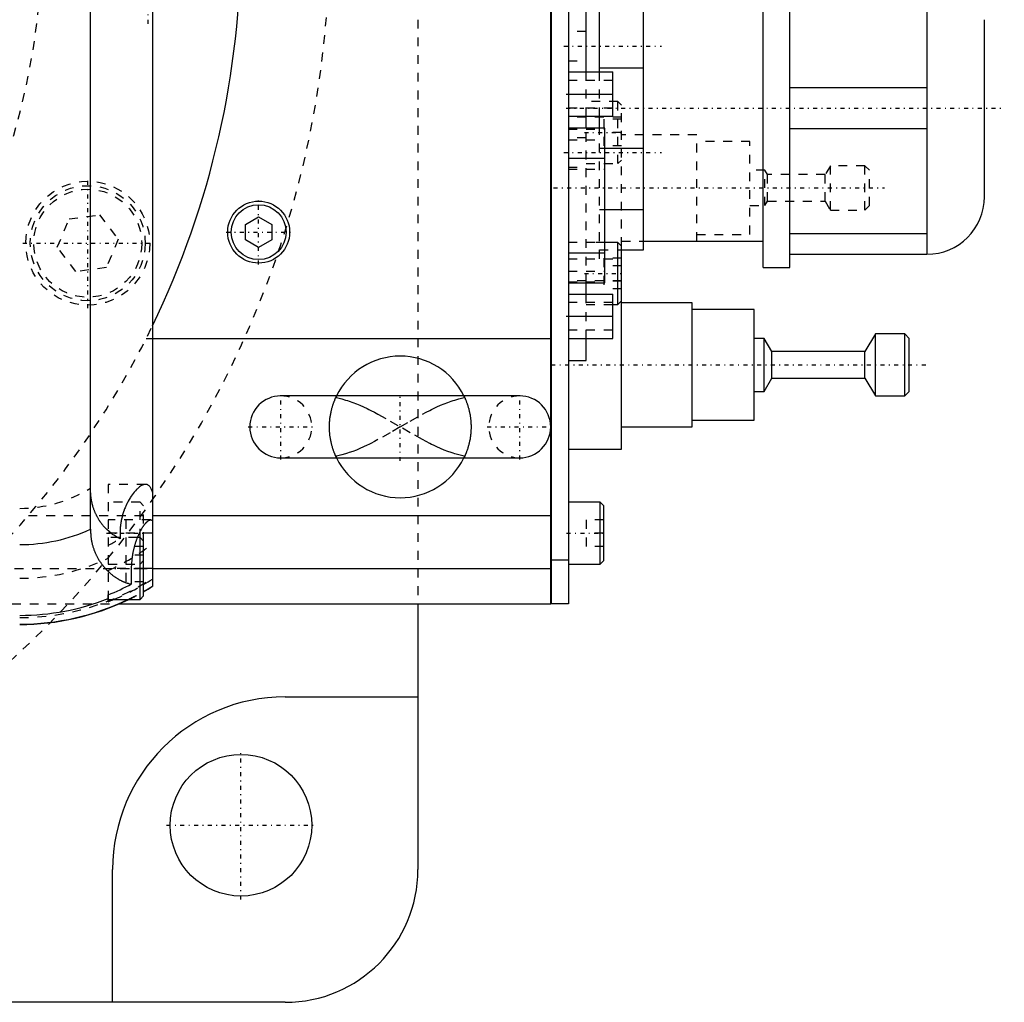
# Model space of a CAD drawing. Extents: x -906 to 186, y -120 to 120.
# Tile 15 of 16: x 75 to 186, y -120 to -9. Entities that reach past the tile are written whole.
import ezdxf

# ---------------------------------------------------------------- set-up
doc = ezdxf.new("R2010")
doc.units = 0
doc.linetypes.add('CENTER', pattern=[1.5, 0.45, -0.5, 0.05, -0.5])
doc.linetypes.add('DASHED', pattern=[2, 1, -1])
for name, color, linetype in [('AM_0', 7, 'CONTINUOUS'), ('AM_3', 7, 'DASHED'), ('AM_7', 7, 'CENTER')]:
    doc.layers.add(name, color=color, linetype=linetype)

msp = doc.modelspace()

# ---------------------------------------------------------------- linework, layer by layer
at = {"layer": 'AM_0', "color": 7, "linetype": 'CONTINUOUS'}
for p, q in [((135, -75), (135, 75)), ((135.05, 75), (135.05, -75)), ((137, 75), (137, -75)), ((90, 73.02), (90, -73.02)), ((83, -66.56), (83, 66.56)), ((139, -14.91), (139, 10.66)), ((159, -37), (159, -1)), ((162, -37), (162, -1)), ((140.5, -14.9), (140.5, -2)), ((145.5, -35), (145.5, -3)), ((177.5, -2.5), (177.5, -35.5)), ((184, -29), (184, -9)), ((137, -14.9), (142, -14.9)), ((145.5, -14.49), (140.5, -14.49)), ((142, -19.9), (142, -14.9)), ((137, -17.4), (142, -17.4)), ((177.5, -16.7), (162, -16.7)), ((137, -19.9), (142, -19.9)), ((139, -21.28), (139, -19.9)), ((140.5, -21.26), (140.5, -19.9)), ((141.1, -21.26), (137, -21.26)), ((141.1, -38.74), (141.1, -21.26)), ((162, -21.3), (177.5, -21.3)), ((141.1, -23.51), (145.5, -23.51)), ((137, -24.66), (141.1, -24.66)), ((145.5, -30.49), (141.1, -30.49)), ((100.5, -32.13), (102, -31.27)), ((100.5, -33.87), (100.5, -32.13)), ((102, -31.27), (103.5, -32.13)), ((103.5, -32.13), (103.5, -33.87)), ((177.5, -33.2), (162, -33.2)), ((102, -34.73), (100.5, -33.87)), ((103.5, -33.87), (102, -34.73)), ((142.6, -34.17), (141.1, -34.17)), ((143, -34.57), (142.6, -34.17)), ((142.6, -41.17), (142.6, -34.17)), ((145.5, -34), (159, -34)), ((137, -35.34), (141.1, -35.34)), ((143, -57.5), (143, -34.57)), ((143, -35), (145.5, -35)), ((162, -35.5), (177.5, -35.5)), ((159, -37), (162, -37)), ((137, -38.74), (141.1, -38.74)), ((139, -40.03), (139, -38.78)), ((137, -40), (142, -40)), ((142, -45), (142, -40)), ((142.6, -41.17), (143, -40.77)), ((151, -41), (143, -41)), ((151, -55), (151, -41)), ((142, -41.17), (142.6, -41.17)), ((158, -41.75), (151, -41.75)), ((158, -54.25), (158, -41.75)), ((137, -42.5), (142, -42.5)), ((90, -45), (135, -45)), ((137, -45), (142, -45)), ((139, -47.5), (139, -45.04)), ((159.1, -45), (158, -45)), ((160, -46.5), (159.1, -45)), ((159.1, -51), (159.1, -45)), ((171.7, -44.5), (170.5, -46.5)), ((175, -44.5), (171.7, -44.5)), ((171.7, -51.5), (171.7, -44.5)), ((175.5, -45), (175, -44.5)), ((175, -51.5), (175, -44.5)), ((175.5, -51), (175.5, -45)), ((170.5, -46.5), (160, -46.5)), ((160, -49.5), (160, -46.5)), ((170.5, -49.5), (170.5, -46.5)), ((137, -47.5), (139, -47.5)), ((159.1, -51), (160, -49.5)), ((160, -49.5), (170.5, -49.5)), ((170.5, -49.5), (171.7, -51.5)), ((158, -51), (159.1, -51)), ((175, -51.5), (175.5, -51)), ((131.5, -51.5), (104.5, -51.5)), ((171.7, -51.5), (175, -51.5)), ((151, -54.25), (158, -54.25)), ((143, -55), (151, -55)), ((137, -57.5), (143, -57.5)), ((104.5, -58.5), (131.5, -58.5)), ((140.6, -63.5), (137, -63.5)), ((141, -63.9), (140.6, -63.5)), ((140.6, -70.5), (140.6, -63.5)), ((141, -70.1), (141, -63.9)), ((90, -65), (135, -65)), ((88.6, -67.5), (88.31, -67.5)), ((89, -67.9), (88.6, -67.5)), ((88.6, -74.5), (88.6, -67.5)), ((89, -74.1), (89, -67.9)), ((135, -69.95), (135.05, -69.95)), ((135.05, -70), (137, -70)), ((87.65, -72.74), (87.65, -71)), ((90, -71), (89, -71)), ((90, -71), (135, -71)), ((137, -70.5), (140.6, -70.5)), ((140.6, -70.5), (141, -70.1)), ((85, -74.75), (85, -73.97)), ((85, -74.5), (88.6, -74.5)), ((88.6, -74.5), (89, -74.1)), ((86.23, -75), (135, -75)), ((120, -75), (120, -105)), ((135, -74.95), (135.05, -74.95)), ((137, -75), (135.05, -75)), ((105, -85.5), (120, -85.5)), ((85.5, -120), (85.5, -105)), ((105, -120), (-105, -120))]:
    msp.add_line(p, q, dxfattribs=at)
for points in [[(87.65, -71, 0), (87.65, -70.96, 0), (87.65, -70.88, 0), (87.65, -70.8, 0), (87.65, -70.76, 0), (87.65, -70.72, 0), (87.66, -70.64, 0), (87.66, -70.56, 0), (87.66, -70.48, 0), (87.67, -70.4, 0), (87.67, -70.32, 0), (87.68, -70.28, 0), (87.68, -70.24, 0), (87.69, -70.15, 0), (87.69, -70.07, 0), (87.7, -69.99, 0), (87.71, -69.91, 0), (87.72, -69.83, 0), (87.73, -69.79, 0), (87.73, -69.75, 0), (87.74, -69.67, 0), (87.75, -69.59, 0), (87.76, -69.55, 0), (87.77, -69.51, 0), (87.78, -69.43, 0), (87.79, -69.35, 0), (87.8, -69.31, 0), (87.81, -69.27, 0), (87.82, -69.2, 0), (87.84, -69.12, 0), (87.85, -69.04, 0), (87.87, -68.96, 0), (87.88, -68.89, 0), (87.89, -68.85, 0), (87.9, -68.81, 0), (87.92, -68.74, 0), (87.94, -68.66, 0), (87.96, -68.59, 0), (87.98, -68.52, 0), (88, -68.44, 0), (88.01, -68.41, 0), (88.02, -68.37, 0), (88.04, -68.3, 0), (88.06, -68.23, 0), (88.08, -68.16, 0), (88.1, -68.09, 0), (88.12, -68.02, 0), (88.13, -67.99, 0), (88.15, -67.95, 0), (88.17, -67.89, 0), (88.19, -67.82, 0), (88.21, -67.76, 0), (88.24, -67.69, 0), (88.26, -67.63, 0), (88.27, -67.6, 0), (88.28, -67.57, 0), (88.31, -67.51, 0), (88.33, -67.45, 0), (88.36, -67.39, 0), (88.38, -67.33, 0), (88.41, -67.28, 0), (88.42, -67.25, 0), (88.43, -67.22, 0), (88.45, -67.16, 0), (88.48, -67.11, 0), (88.49, -67.08, 0), (88.5, -67.06, 0), (88.53, -67, 0), (88.55, -66.95, 0), (88.57, -66.93, 0), (88.58, -66.9, 0), (88.6, -66.85, 0), (88.63, -66.8, 0), (88.66, -66.75, 0), (88.68, -66.7, 0), (88.71, -66.65, 0), (88.72, -66.63, 0), (88.73, -66.6, 0), (88.76, -66.56, 0), (88.79, -66.51, 0), (88.81, -66.47, 0), (88.84, -66.42, 0), (88.87, -66.38, 0), (88.88, -66.36, 0), (88.89, -66.34, 0), (88.92, -66.29, 0), (88.95, -66.25, 0), (88.97, -66.21, 0), (89, -66.17, 0), (89.03, -66.14, 0), (89.04, -66.12, 0), (89.05, -66.1, 0), (89.08, -66.06, 0), (89.11, -66.03, 0), (89.13, -66, 0), (89.16, -65.96, 0), (89.18, -65.93, 0), (89.2, -65.92, 0), (89.21, -65.9, 0), (89.24, -65.87, 0), (89.26, -65.84, 0), (89.29, -65.81, 0), (89.31, -65.79, 0), (89.34, -65.76, 0), (89.35, -65.75, 0), (89.36, -65.74, 0), (89.39, -65.72, 0), (89.41, -65.69, 0), (89.42, -65.68, 0), (89.43, -65.67, 0), (89.46, -65.65, 0), (89.48, -65.64, 0), (89.49, -65.63, 0), (89.5, -65.62, 0), (89.53, -65.6, 0), (89.55, -65.59, 0), (89.57, -65.57, 0), (89.59, -65.56, 0), (89.61, -65.55, 0), (89.62, -65.55, 0), (89.63, -65.54, 0), (89.66, -65.53, 0), (89.68, -65.52, 0), (89.7, -65.52, 0), (89.71, -65.51, 0), (89.73, -65.51, 0), (89.74, -65.5, 0), (89.75, -65.5, 0), (89.77, -65.5, 0), (89.79, -65.5, 0), (89.8, -65.5, 0)], [(89.8, -65.5, 0), (89.84, -65.5, 0), (89.9, -65.52, 0), (89.97, -65.56, 0), (90, -65.59, 0)], [(83, -66.56, 0), (83, -66.61, 0), (83, -66.7, 0), (83, -66.8, 0), (83.01, -66.84, 0), (83.01, -66.89, 0), (83.01, -66.98, 0), (83.02, -67.08, 0), (83.02, -67.17, 0), (83.03, -67.26, 0), (83.04, -67.35, 0), (83.05, -67.4, 0), (83.05, -67.45, 0), (83.06, -67.54, 0), (83.08, -67.63, 0), (83.09, -67.72, 0), (83.11, -67.82, 0), (83.12, -67.91, 0), (83.13, -67.95, 0), (83.14, -68, 0), (83.16, -68.09, 0), (83.18, -68.18, 0), (83.19, -68.23, 0), (83.2, -68.27, 0), (83.23, -68.36, 0), (83.25, -68.45, 0), (83.27, -68.49, 0), (83.28, -68.53, 0), (83.3, -68.62, 0), (83.33, -68.71, 0), (83.36, -68.79, 0), (83.39, -68.88, 0), (83.42, -68.96, 0), (83.44, -69, 0), (83.46, -69.04, 0), (83.49, -69.13, 0), (83.52, -69.21, 0), (83.56, -69.29, 0), (83.6, -69.37, 0), (83.63, -69.45, 0), (83.65, -69.49, 0), (83.67, -69.53, 0), (83.71, -69.6, 0), (83.75, -69.68, 0), (83.79, -69.76, 0), (83.83, -69.83, 0), (83.88, -69.91, 0), (83.9, -69.94, 0), (83.92, -69.98, 0), (83.96, -70.05, 0), (84.01, -70.12, 0), (84.06, -70.19, 0), (84.1, -70.26, 0), (84.15, -70.33, 0), (84.17, -70.37, 0), (84.2, -70.4, 0), (84.25, -70.47, 0), (84.29, -70.53, 0), (84.34, -70.6, 0), (84.39, -70.66, 0), (84.44, -70.72, 0), (84.47, -70.75, 0), (84.49, -70.78, 0), (84.54, -70.84, 0), (84.6, -70.9, 0), (84.62, -70.93, 0), (84.65, -70.96, 0), (84.7, -71.02, 0), (84.75, -71.08, 0), (84.78, -71.1, 0), (84.81, -71.13, 0), (84.86, -71.19, 0), (84.91, -71.24, 0), (84.97, -71.29, 0), (85.02, -71.34, 0), (85.07, -71.4, 0), (85.1, -71.42, 0), (85.13, -71.45, 0), (85.18, -71.5, 0), (85.24, -71.54, 0), (85.29, -71.59, 0), (85.35, -71.64, 0), (85.41, -71.68, 0), (85.43, -71.71, 0), (85.46, -71.73, 0), (85.52, -71.77, 0), (85.58, -71.82, 0), (85.63, -71.86, 0), (85.69, -71.9, 0), (85.75, -71.94, 0), (85.78, -71.96, 0), (85.81, -71.98, 0), (85.86, -72.02, 0), (85.92, -72.06, 0), (85.98, -72.1, 0), (86.04, -72.13, 0), (86.1, -72.17, 0), (86.13, -72.18, 0), (86.15, -72.2, 0), (86.21, -72.24, 0), (86.27, -72.27, 0), (86.33, -72.3, 0), (86.39, -72.33, 0), (86.45, -72.36, 0), (86.48, -72.37, 0), (86.51, -72.39, 0), (86.56, -72.42, 0), (86.62, -72.44, 0), (86.65, -72.46, 0), (86.68, -72.47, 0), (86.74, -72.49, 0), (86.8, -72.52, 0), (86.83, -72.53, 0), (86.85, -72.54, 0), (86.91, -72.56, 0), (86.97, -72.58, 0), (87.02, -72.6, 0), (87.08, -72.62, 0), (87.14, -72.63, 0), (87.16, -72.64, 0), (87.19, -72.65, 0), (87.25, -72.66, 0), (87.3, -72.68, 0), (87.49, -72.72, 0), (87.65, -72.74, 0)]]:
    msp.add_polyline3d(points, dxfattribs=at)
for centre, radius in [((102, -33), 3.5), ((102, -33), 3.1), ((100, -100), 8)]:
    msp.add_circle(centre, radius, dxfattribs=at)
for centre, radius, start, end in [((0, 0), 100, 334.1581, 25.8419), ((177.5, -29), 6.5, 270, 0), ((118, -55), 8, 25.9445, 154.0555), ((104.5, -55), 3.5, 90, 270), ((131.5, -55), 3.5, 270, 90), ((118, -55), 8, 205.9445, 334.0555), ((75, -49), 19.3, 270, 294.4883), ((75, -49), 27.62, 300.4524, 302.8898), ((75, -49), 26.9, 291.824, 298.0496), ((75, -49), 28.28, 299.6751, 302.0355), ((75, -49), 28.32, 299.6269, 301.9826), ((75, -49), 27.29, 270, 291.4922), ((75, -49), 28.32, 270, 295.7862), ((75, -49), 28.28, 270, 295.6103), ((75, -49), 27.62, 291.2241, 292.6102), ((105, -105), 19.5, 90, 180), ((105, -105), 15, 270, 0)]:
    msp.add_arc(centre, radius, start, end, dxfattribs=at)
at = {"layer": 'AM_3', "color": 6, "linetype": 'DASHED'}
for p, q in [((120, 75), (120, -75)), ((139, -10.35), (137, -10.35)), ((137, -13.65), (139, -13.65)), ((139, -19.9), (139, -14.91)), ((140.5, -19.9), (140.5, -14.9)), ((142, -15.85), (137, -15.85)), ((142.6, -18.25), (139, -18.25)), ((143, -18.65), (142.6, -18.25)), ((142.6, -25.25), (142.6, -18.25)), ((143, -34.57), (143, -18.65)), ((137, -18.95), (142, -18.95)), ((143, -20), (137, -20)), ((141, -20.25), (141, -23.25)), ((143, -20.25), (141, -20.25)), ((137, -21.37), (141.1, -21.37)), ((139, -38.78), (139, -21.28)), ((140.5, -36), (140.5, -21.26)), ((143, -21.75), (141, -21.75)), ((151.5, -22), (143, -22)), ((151.5, -34), (151.5, -22)), ((139, -22.35), (137, -22.35)), ((137, -22.58), (141.1, -22.58)), ((143, -23.25), (141, -23.25)), ((157.5, -22.75), (151.5, -22.75)), ((157.5, -33.25), (157.5, -22.75)), ((140.5, -23.51), (141.1, -23.51)), ((139, -25.25), (142.6, -25.25)), ((142.6, -25.25), (143, -24.85)), ((166.6, -25.5), (166, -26.5)), ((170.5, -25.5), (166.6, -25.5)), ((166.6, -30.5), (166.6, -25.5)), ((171, -26), (170.5, -25.5)), ((170.5, -30.5), (170.5, -25.5)), ((137, -25.65), (139, -25.65)), ((137, -25.87), (141.1, -25.87)), ((159.2, -26), (157.5, -26)), ((159.5, -26.5), (159.2, -26)), ((159.2, -30), (159.2, -26)), ((166, -26.5), (159.5, -26.5)), ((159.5, -29.5), (159.5, -26.5)), ((166, -29.5), (166, -26.5)), ((171, -30), (171, -26)), ((157.5, -30), (159.2, -30)), ((159.2, -30), (159.5, -29.5)), ((159.5, -29.5), (166, -29.5)), ((166, -29.5), (166.6, -30.5)), ((170.5, -30.5), (171, -30)), ((80.58, -31.5), (84.01, -31.05)), ((84.01, -31.05), (86.12, -33.8)), ((141.1, -30.49), (140.5, -30.49)), ((166.6, -30.5), (170.5, -30.5)), ((79.25, -34.7), (80.58, -31.5)), ((151.5, -33.25), (157.5, -33.25)), ((86.12, -33.8), (84.8, -37)), ((137, -34.13), (141.1, -34.13)), ((141.1, -34.17), (139, -34.17)), ((143, -34), (145.5, -34)), ((81.36, -37.45), (79.25, -34.7)), ((140.5, -35), (143, -35)), ((137, -36), (143, -36)), ((141, -35.94), (141, -39.4)), ((143, -35.94), (141, -35.94)), ((84.8, -37), (81.36, -37.45)), ((137, -37.42), (141.1, -37.42)), ((143, -36.81), (141, -36.81)), ((143, -38.5), (137, -38.5)), ((137, -38.63), (141.1, -38.63)), ((143, -38.54), (141, -38.54)), ((139, -45.04), (139, -40.03)), ((143, -39.4), (141, -39.4)), ((142, -40.95), (137, -40.95)), ((139, -41.17), (142, -41.17)), ((137, -44.05), (142, -44.05)), ((89.3, -45), (90, -45)), ((89.23, -61.5), (85, -61.5)), ((85, -61.5), (85, -74.5)), ((88.6, -63.5), (85, -63.5)), ((89, -63.9), (88.6, -63.5)), ((88.6, -67.5), (88.6, -63.5)), ((89, -67.9), (89, -63.9)), ((75.99, -65), (90, -65)), ((89.8, -65.5), (85, -65.5)), ((87, -65.5), (87, -68.5)), ((141, -65.5), (139, -65.5)), ((139, -65.5), (139, -68.5)), ((90, -67), (85, -67)), ((88.31, -67.5), (85, -67.5)), ((86.34, -67), (86.34, -67.64)), ((141, -67), (139, -67)), ((89, -68.5), (87, -68.5)), ((141, -68.5), (139, -68.5)), ((87, -69.5), (87, -72.5)), ((89, -69.5), (87, -69.5)), ((70.42, -71), (90, -71)), ((85, -70.5), (88.6, -70.5)), ((89, -71), (85, -71)), ((88.6, -70.5), (89, -70.1)), ((89, -72.5), (87, -72.5)), ((66.14, -75), (86.23, -75))]:
    msp.add_line(p, q, dxfattribs=at)
for points in [[(110.81, -58.5, 0), (110.81, -58.5, 0), (110.8, -58.5, 0), (110.8, -58.49, 0), (110.8, -58.49, 0), (110.8, -58.49, 0), (110.79, -58.48, 0), (110.79, -58.46, 0), (110.78, -58.45, 0), (110.77, -58.43, 0), (110.76, -58.41, 0), (110.76, -58.4, 0), (110.75, -58.39, 0), (110.74, -58.36, 0), (110.73, -58.33, 0), (110.71, -58.3, 0), (110.7, -58.27, 0), (110.68, -58.23, 0), (110.67, -58.21, 0), (110.66, -58.19, 0), (110.65, -58.15, 0), (110.63, -58.1, 0), (110.62, -58.08, 0), (110.61, -58.06, 0), (110.59, -58.01, 0), (110.56, -57.95, 0), (110.55, -57.92, 0), (110.54, -57.9, 0), (110.52, -57.84, 0), (110.5, -57.77, 0), (110.47, -57.71, 0), (110.45, -57.64, 0), (110.43, -57.57, 0), (110.41, -57.54, 0), (110.4, -57.5, 0), (110.38, -57.43, 0), (110.35, -57.35, 0), (110.33, -57.27, 0), (110.31, -57.19, 0), (110.28, -57.11, 0), (110.27, -57.07, 0), (110.26, -57.03, 0), (110.24, -56.94, 0), (110.22, -56.85, 0), (110.2, -56.76, 0), (110.18, -56.67, 0), (110.16, -56.58, 0), (110.15, -56.53, 0), (110.14, -56.48, 0), (110.12, -56.38, 0), (110.1, -56.29, 0), (110.09, -56.19, 0), (110.07, -56.09, 0), (110.06, -55.99, 0), (110.06, -55.94, 0), (110.05, -55.89, 0), (110.04, -55.78, 0), (110.03, -55.68, 0), (110.02, -55.58, 0), (110.01, -55.47, 0), (110.01, -55.37, 0), (110.01, -55.32, 0), (110, -55.26, 0), (110, -55.16, 0), (110, -55.05, 0), (110, -55, 0), (110, -54.95, 0), (110, -54.84, 0), (110, -54.74, 0), (110.01, -54.68, 0), (110.01, -54.63, 0), (110.01, -54.53, 0), (110.02, -54.42, 0), (110.03, -54.32, 0), (110.04, -54.22, 0), (110.05, -54.11, 0), (110.06, -54.06, 0), (110.06, -54.01, 0), (110.07, -53.91, 0), (110.09, -53.81, 0), (110.1, -53.71, 0), (110.12, -53.62, 0), (110.14, -53.52, 0), (110.15, -53.47, 0), (110.16, -53.43, 0), (110.18, -53.33, 0), (110.2, -53.24, 0), (110.22, -53.15, 0), (110.24, -53.06, 0), (110.26, -52.98, 0), (110.27, -52.93, 0), (110.28, -52.89, 0), (110.31, -52.81, 0), (110.33, -52.73, 0), (110.35, -52.65, 0), (110.38, -52.57, 0), (110.4, -52.5, 0), (110.41, -52.46, 0), (110.43, -52.43, 0), (110.45, -52.36, 0), (110.47, -52.29, 0), (110.5, -52.23, 0), (110.52, -52.16, 0), (110.54, -52.11, 0), (110.55, -52.08, 0), (110.56, -52.05, 0), (110.59, -52, 0), (110.61, -51.94, 0), (110.62, -51.92, 0), (110.63, -51.9, 0), (110.65, -51.85, 0), (110.66, -51.81, 0), (110.67, -51.79, 0), (110.68, -51.77, 0), (110.7, -51.73, 0), (110.71, -51.7, 0), (110.73, -51.67, 0), (110.74, -51.64, 0), (110.75, -51.61, 0), (110.76, -51.6, 0), (110.76, -51.59, 0), (110.77, -51.57, 0), (110.78, -51.55, 0), (110.79, -51.54, 0), (110.79, -51.52, 0), (110.8, -51.51, 0), (110.8, -51.51, 0), (110.8, -51.51, 0), (110.8, -51.5, 0), (110.81, -51.5, 0), (110.81, -51.5, 0)], [(110.72, -51.69, 0), (110.94, -51.73, 0), (111.39, -51.84, 0), (111.82, -51.97, 0), (112.03, -52.03, 0), (112.24, -52.1, 0), (112.64, -52.24, 0), (113.04, -52.39, 0), (113.44, -52.56, 0), (113.85, -52.74, 0), (114.26, -52.93, 0), (114.46, -53.03, 0), (114.67, -53.13, 0), (115.08, -53.34, 0), (115.48, -53.56, 0), (116.87, -54.34, 0), (118, -55, 0)], [(118, -55, 0), (119.13, -54.34, 0), (120.52, -53.56, 0), (120.92, -53.34, 0), (121.33, -53.13, 0), (121.54, -53.03, 0), (121.74, -52.93, 0), (122.15, -52.74, 0), (122.56, -52.56, 0), (122.96, -52.39, 0), (123.36, -52.24, 0), (123.76, -52.1, 0), (123.97, -52.03, 0), (124.18, -51.97, 0), (124.61, -51.84, 0), (125.06, -51.73, 0), (125.28, -51.69, 0)], [(125.19, -51.5, 0), (125.19, -51.5, 0), (125.2, -51.5, 0), (125.2, -51.51, 0), (125.2, -51.51, 0), (125.2, -51.51, 0), (125.21, -51.52, 0), (125.21, -51.54, 0), (125.22, -51.55, 0), (125.23, -51.57, 0), (125.24, -51.59, 0), (125.24, -51.6, 0), (125.25, -51.61, 0), (125.26, -51.64, 0), (125.27, -51.67, 0), (125.29, -51.7, 0), (125.3, -51.73, 0), (125.32, -51.77, 0), (125.33, -51.79, 0), (125.34, -51.81, 0), (125.35, -51.85, 0), (125.37, -51.9, 0), (125.38, -51.92, 0), (125.39, -51.94, 0), (125.41, -51.99, 0), (125.44, -52.05, 0), (125.45, -52.08, 0), (125.46, -52.1, 0), (125.48, -52.16, 0), (125.5, -52.23, 0), (125.53, -52.29, 0), (125.55, -52.36, 0), (125.57, -52.43, 0), (125.59, -52.46, 0), (125.6, -52.5, 0), (125.62, -52.57, 0), (125.65, -52.65, 0), (125.67, -52.73, 0), (125.69, -52.81, 0), (125.72, -52.89, 0), (125.73, -52.93, 0), (125.74, -52.97, 0), (125.76, -53.06, 0), (125.78, -53.15, 0), (125.8, -53.24, 0), (125.82, -53.33, 0), (125.84, -53.42, 0), (125.85, -53.47, 0), (125.86, -53.52, 0), (125.88, -53.62, 0), (125.9, -53.71, 0), (125.91, -53.81, 0), (125.93, -53.91, 0), (125.94, -54.01, 0), (125.94, -54.06, 0), (125.95, -54.11, 0), (125.96, -54.22, 0), (125.97, -54.32, 0), (125.98, -54.42, 0), (125.99, -54.53, 0), (125.99, -54.63, 0), (125.99, -54.68, 0), (126, -54.74, 0), (126, -54.84, 0), (126, -54.95, 0), (126, -55, 0), (126, -55.05, 0), (126, -55.16, 0), (126, -55.26, 0), (125.99, -55.32, 0), (125.99, -55.37, 0), (125.99, -55.47, 0), (125.98, -55.58, 0), (125.97, -55.68, 0), (125.96, -55.78, 0), (125.95, -55.89, 0), (125.94, -55.94, 0), (125.94, -55.99, 0), (125.93, -56.09, 0), (125.91, -56.19, 0), (125.9, -56.29, 0), (125.88, -56.38, 0), (125.86, -56.48, 0), (125.85, -56.53, 0), (125.84, -56.57, 0), (125.82, -56.67, 0), (125.8, -56.76, 0), (125.78, -56.85, 0), (125.76, -56.94, 0), (125.74, -57.02, 0), (125.73, -57.07, 0), (125.72, -57.11, 0), (125.69, -57.19, 0), (125.67, -57.27, 0), (125.65, -57.35, 0), (125.62, -57.43, 0), (125.6, -57.5, 0), (125.59, -57.54, 0), (125.57, -57.57, 0), (125.55, -57.64, 0), (125.53, -57.71, 0), (125.5, -57.77, 0), (125.48, -57.84, 0), (125.46, -57.89, 0), (125.45, -57.92, 0), (125.44, -57.95, 0), (125.41, -58, 0), (125.39, -58.06, 0), (125.38, -58.08, 0), (125.37, -58.1, 0), (125.35, -58.15, 0), (125.34, -58.19, 0), (125.33, -58.21, 0), (125.32, -58.23, 0), (125.3, -58.27, 0), (125.29, -58.3, 0), (125.27, -58.33, 0), (125.26, -58.36, 0), (125.25, -58.39, 0), (125.24, -58.4, 0), (125.24, -58.41, 0), (125.23, -58.43, 0), (125.22, -58.45, 0), (125.21, -58.46, 0), (125.21, -58.48, 0), (125.2, -58.49, 0), (125.2, -58.49, 0), (125.2, -58.49, 0), (125.2, -58.5, 0), (125.19, -58.5, 0), (125.19, -58.5, 0)], [(118, -55, 0), (116.87, -55.66, 0), (115.48, -56.44, 0), (115.08, -56.66, 0), (114.67, -56.87, 0), (114.46, -56.97, 0), (114.26, -57.07, 0), (113.85, -57.26, 0), (113.44, -57.44, 0), (113.04, -57.61, 0), (112.64, -57.76, 0), (112.24, -57.9, 0), (112.03, -57.97, 0), (111.82, -58.03, 0), (111.39, -58.16, 0), (110.94, -58.27, 0), (110.72, -58.31, 0)], [(125.28, -58.31, 0), (125.06, -58.27, 0), (124.61, -58.16, 0), (124.18, -58.03, 0), (123.97, -57.97, 0), (123.76, -57.9, 0), (123.36, -57.76, 0), (122.96, -57.61, 0), (122.56, -57.44, 0), (122.15, -57.26, 0), (121.74, -57.07, 0), (121.54, -56.97, 0), (121.33, -56.87, 0), (120.92, -56.66, 0), (120.52, -56.44, 0), (119.13, -55.66, 0), (118, -55, 0)], [(86.34, -67.64, 0), (86.2, -67.57, 0), (85.92, -67.42, 0), (85.64, -67.24, 0), (85.5, -67.14, 0), (85.36, -67.04, 0), (85.1, -66.82, 0), (84.84, -66.59, 0), (84.59, -66.32, 0), (84.45, -66.16, 0), (84.41, -66.11, 0), (84.37, -66.07, 0), (84.35, -66.04, 0), (84.33, -66.02, 0), (84.29, -65.97, 0), (84.25, -65.92, 0), (84.21, -65.87, 0), (84.17, -65.81, 0), (84.14, -65.76, 0), (84.12, -65.73, 0), (84.1, -65.71, 0), (84.06, -65.65, 0), (84.03, -65.6, 0), (84.01, -65.57, 0), (83.99, -65.54, 0), (83.96, -65.49, 0), (83.92, -65.43, 0), (83.9, -65.4, 0), (83.89, -65.38, 0), (83.85, -65.32, 0), (83.82, -65.26, 0), (83.79, -65.2, 0), (83.75, -65.14, 0), (83.72, -65.08, 0), (83.71, -65.05, 0), (83.69, -65.02, 0), (83.66, -64.96, 0), (83.63, -64.9, 0), (83.6, -64.83, 0), (83.57, -64.77, 0), (83.54, -64.71, 0), (83.53, -64.68, 0), (83.52, -64.64, 0), (83.49, -64.58, 0), (83.46, -64.52, 0), (83.44, -64.45, 0), (83.41, -64.39, 0), (83.39, -64.32, 0), (83.38, -64.29, 0), (83.37, -64.25, 0), (83.34, -64.19, 0), (83.32, -64.12, 0), (83.3, -64.05, 0), (83.28, -63.98, 0), (83.26, -63.92, 0), (83.25, -63.88, 0), (83.24, -63.85, 0), (83.22, -63.78, 0), (83.2, -63.71, 0), (83.19, -63.64, 0), (83.17, -63.57, 0), (83.16, -63.5, 0), (83.15, -63.46, 0), (83.14, -63.43, 0), (83.13, -63.36, 0), (83.11, -63.28, 0), (83.11, -63.25, 0), (83.1, -63.21, 0), (83.09, -63.14, 0), (83.08, -63.07, 0), (83.07, -63.03, 0), (83.07, -62.99, 0), (83.06, -62.92, 0), (83.05, -62.85, 0), (83.04, -62.77, 0), (83.04, -62.7, 0), (83.03, -62.63, 0), (83.03, -62.59, 0), (83.02, -62.55, 0), (83.02, -62.48, 0), (83.01, -62.41, 0), (83, -62.15, 0), (83, -61.92, 0)], [(89.23, -61.5, 0), (89.19, -61.5, 0), (89.09, -61.51, 0), (88.99, -61.54, 0), (88.94, -61.56, 0), (88.89, -61.58, 0), (88.78, -61.63, 0), (88.66, -61.7, 0), (88.55, -61.78, 0), (88.43, -61.87, 0), (88.31, -61.98, 0), (88.25, -62.03, 0), (88.19, -62.09, 0), (88.07, -62.22, 0), (87.95, -62.36, 0), (87.83, -62.51, 0), (87.71, -62.67, 0), (87.59, -62.84, 0), (87.53, -62.93, 0), (87.48, -63.02, 0), (87.37, -63.2, 0), (87.26, -63.4, 0), (87.2, -63.5, 0)], [(90, -62.39, 0), (89.99, -62.34, 0), (89.96, -62.25, 0), (89.93, -62.16, 0), (89.91, -62.12, 0), (89.9, -62.08, 0), (89.86, -62, 0), (89.83, -61.93, 0), (89.79, -61.86, 0), (89.75, -61.8, 0), (89.71, -61.74, 0), (89.69, -61.72, 0), (89.66, -61.69, 0), (89.62, -61.65, 0), (89.57, -61.61, 0), (89.52, -61.58, 0), (89.47, -61.55, 0), (89.42, -61.53, 0), (89.39, -61.52, 0), (89.37, -61.52, 0), (89.31, -61.51, 0), (89.26, -61.5, 0), (89.23, -61.5, 0)], [(87.2, -63.5, 0), (87.18, -63.54, 0), (87.13, -63.64, 0), (87.08, -63.74, 0), (87.06, -63.79, 0), (87.04, -63.84, 0), (86.99, -63.94, 0), (86.94, -64.04, 0), (86.9, -64.15, 0), (86.86, -64.26, 0), (86.82, -64.37, 0), (86.79, -64.43, 0), (86.77, -64.48, 0), (86.73, -64.6, 0), (86.7, -64.71, 0), (86.66, -64.83, 0), (86.63, -64.95, 0), (86.59, -65.07, 0), (86.58, -65.13, 0), (86.56, -65.19, 0), (86.53, -65.31, 0), (86.5, -65.44, 0), (86.49, -65.5, 0)], [(86.49, -65.5, 0), (86.48, -65.54, 0), (86.47, -65.62, 0), (86.45, -65.71, 0), (86.44, -65.75, 0), (86.44, -65.79, 0), (86.42, -65.87, 0), (86.41, -65.95, 0), (86.4, -66.04, 0), (86.39, -66.12, 0), (86.38, -66.21, 0), (86.38, -66.25, 0), (86.37, -66.29, 0), (86.36, -66.37, 0), (86.36, -66.46, 0), (86.35, -66.54, 0), (86.35, -66.63, 0), (86.34, -66.71, 0), (86.34, -66.75, 0), (86.34, -66.79, 0), (86.34, -66.88, 0), (86.34, -66.96, 0), (86.34, -67, 0)]]:
    msp.add_polyline3d(points, dxfattribs=at)
for radius in [7, 6.5, 6.1]:
    msp.add_circle((82.69, -34.25), radius, dxfattribs=at)
for centre, radius, start, end in [((0, 0), 110, 277.8375, 82.1625), ((0, 0), 77.5, 273.9058, 86.0942), ((0, 0), 100, 309.3579, 334.1581), ((104.5, -55), 3.5, 270, 90), ((118, -55), 8, 154.0555, 155.5382), ((118, -55), 8, 24.4618, 25.9445), ((131.5, -55), 3.5, 90, 270), ((118, -55), 8, 204.4618, 205.9445), ((118, -55), 8, 334.0555, 335.5382), ((75, -49), 15.2, 270, 301.7569), ((75, -49), 21.81, 297.2848, 301.3127), ((75, -49), 24.36, 294.2363, 308.0065), ((75, -49), 23.1, 270, 295.6559), ((75, -49), 27.54, 270, 302.9962), ((75, -49), 27.62, 292.6102, 300.4524), ((75, -49), 28.28, 295.6103, 299.6751), ((75, -49), 28.32, 295.7862, 299.6269)]:
    msp.add_arc(centre, radius, start, end, dxfattribs=at)
at = {"layer": 'AM_7', "color": 4, "linetype": 'CENTER'}
for p, q in [((89.5, -9.45), (89.5, 9.45)), ((136.5, -12), (147.5, -12)), ((136.75, -17.4), (142.25, -17.4)), ((136.75, -19), (186.25, -19)), ((138.8, -21.75), (143.2, -21.75)), ((136.5, -24), (147.5, -24)), ((82.69, -41.6), (82.69, -26.9)), ((135.3, -28), (172.7, -28)), ((102, -36.67), (102, -29.32)), ((98.33, -33), (105.67, -33)), ((75.34, -34.25), (90.04, -34.25)), ((138.8, -37.67), (143.2, -37.67)), ((136.75, -42.5), (142.25, -42.5)), ((135.07, -48), (177.43, -48)), ((118, -58.85), (118, -51.15)), ((104.5, -58.68), (104.5, -51.32)), ((131.5, -58.68), (131.5, -51.32)), ((100.83, -55), (108.17, -55)), ((127.82, -55), (135.18, -55)), ((84.8, -67), (89.2, -67)), ((136.8, -67), (141.2, -67)), ((84.8, -71), (89.2, -71)), ((100, -108.4), (100, -91.6)), ((91.6, -100), (108.4, -100))]:
    msp.add_line(p, q, dxfattribs=at)

doc.saveas('drawing.dxf')
